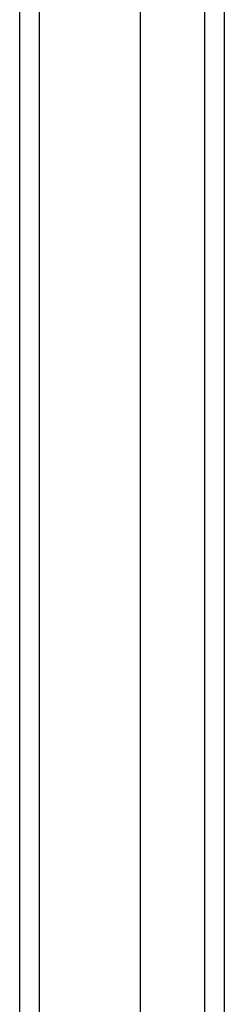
# Model space of a CAD drawing. Header units: inches. Extents: x 0 to 144, y -11 to 93.
# Tile 20 of 53: x 61.883 to 62.749, y 50.415 to 54.578. Entities that reach past the tile are written whole.
import ezdxf

# ---------------------------------------------------------------- set-up
doc = ezdxf.new("R2010")
doc.units = ezdxf.units.IN
doc.header["$LTSCALE"] = 8.616264
doc.header["$MEASUREMENT"] = 0
doc.layers.add('Visible Edges(ANSI)', color=7, linetype='Continuous', lineweight=25)
doc.layers.add('Visible Tangent Edges(ANSI)', color=7, linetype='Continuous', lineweight=25)

msp = doc.modelspace()

# ---------------------------------------------------------------- linework, layer by layer
at = {"layer": 'Visible Edges(ANSI)'}
for p, q in [((61.8831, 59.019), (61.8831, 39.185)), ((62.395, 39.8884), (62.395, 58.3155)), ((62.7494, 39.9982), (62.7494, 58.2058))]:
    msp.add_line(p, q, dxfattribs=at)
at = {"layer": 'Visible Tangent Edges(ANSI)'}
for p, q in [((61.9671, 39.185), (61.9671, 59.019)), ((62.6654, 58.3208), (62.6654, 39.8832))]:
    msp.add_line(p, q, dxfattribs=at)

doc.saveas('drawing.dxf')
